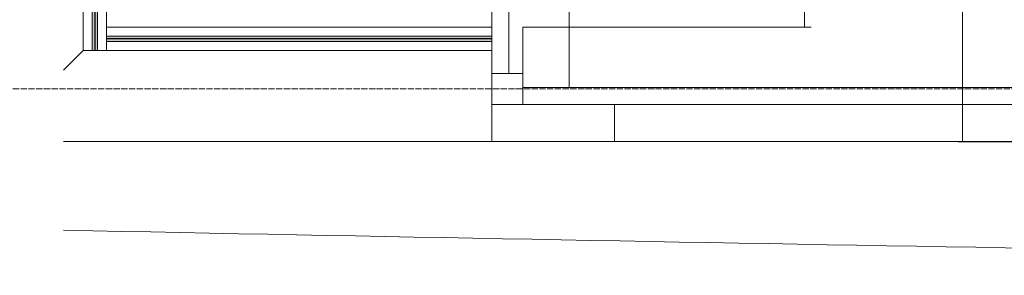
# Model space of a CAD drawing. Header units: millimetres. Extents: x 5617 to 113279, y 7718 to 199432.
# Tile 2 of 79: x 27545 to 30738, y 14796 to 15625. Entities that reach past the tile are written whole.
import ezdxf

# ---------------------------------------------------------------- set-up
doc = ezdxf.new("R2010")
doc.units = ezdxf.units.MM
doc.linetypes.add('ADSK_Линия сетки', pattern=[25, 20, -2.5, 0, -2.5])
for name, color, linetype, lineweight in [('Балясины', 7, 'Continuous', 30), ('Импосты витража', 7, 'Continuous', 18), ('Колонны', 7, 'Continuous', 18), ('Ограждение', 7, 'Continuous', 18), ('Оси', 7, 'Continuous', 9), ('Панели витража', 7, 'Continuous', 18), ('Перекрытия', 7, 'Continuous', 18), ('Поручни', 7, 'Continuous', 18), ('Форма', 7, 'Continuous', 18), ('Формообразующий элемент-перекрытие', 7, 'Continuous', 18)]:
    doc.layers.add(name, color=color, linetype=linetype, lineweight=lineweight)

# ---------------------------------------------------------------- blocks, each defined once
blk = doc.blocks.new('Ограждение - Ограждение-5832418-МКСС_К4_L15_51_600_')
at = {"layer": 'Ограждение', "lineweight": 5}
for points in [[(15850, 163), (15850, 171), (14600, 171), (14600, 163), (15711.2, 163)], [(15711.2, 154), (15850, 154), (15850, 162), (14600, 162), (14600, 154), (15398.7, 154)]]:
    blk.add_hatch(color=256, dxfattribs=at).paths.add_polyline_path(points)
at = {"layer": 'Поручни', "color": 253, "lineweight": 5, "true_color": 0xaaaaaa}
for p, q in [((14600, 200), (15850, 200)), ((14600, 171.5), (14600, 200)), ((15850, 171.5), (14600, 171.5)), ((15850, 171), (14600, 171)), ((14600, 171), (14600, 163)), ((14600, 163), (15850, 163)), ((15850, 162), (14600, 162)), ((14600, 162), (14600, 154)), ((15850, 163), (15850, 171)), ((15850, 154), (15850, 162)), ((14600, 154), (15850, 154)), ((15850, 153.5), (14600, 153.5)), ((14600, 125), (14600, 153.5)), ((15850, 125), (14600, 125))]:
    blk.add_line(p, q, dxfattribs=at)
blk = doc.blocks.new('Ограждение - 18Lx18W-7431883-МКСС_К4_L15_51_600_')
at = {"layer": 'Балясины', "color": 253, "lineweight": 5, "true_color": 0xaaaaaa}
for p, q in [((9, 9), (-9, 9)), ((-9, 9), (-9, -9)), ((9, -9), (9, 9)), ((-9, -9), (9, -9))]:
    blk.add_line(p, q, dxfattribs=at)
blk = doc.blocks.new('Ограждение - Ограждение-5832423-МКСС_К4_L15_51_600_')
at = {"layer": 'Ограждение', "lineweight": 5}
h = blk.add_hatch(color=256, dxfattribs=at)
h.paths.add_polyline_path([(14554, 125), (14562, 125), (14562, 1753.5), (14554, 1753.5), (14554, 380.3)])
h.paths.add_polyline_path([(14554, 1771.5), (14562, 1771.5), (14562, 3400), (14554, 3400)])
h = blk.add_hatch(color=256, dxfattribs=at)
h.paths.add_polyline_path([(14563, 125), (14571, 125), (14571, 1753.5), (14563, 1753.5), (14563, 380.3)])
h.paths.add_polyline_path([(14563, 1771.5), (14571, 1771.5), (14571, 3400), (14563, 3400)])
at = {"layer": 'Поручни', "color": 253, "lineweight": 5, "true_color": 0xaaaaaa}
for p, q in [((14525, 125), (14525, 3400)), ((14525, 3400), (14553.5, 3400)), ((14553.5, 1771.5), (14553.5, 3400)), ((14562, 3400), (14554, 3400)), ((14554, 3400), (14554, 1771.5)), ((14562, 1771.5), (14562, 3400)), ((14562, 3400), (14563, 3400)), ((14571, 3400), (14563, 3400)), ((14563, 3400), (14563, 1771.5)), ((14571, 1771.5), (14571, 3400)), ((14571.5, 1771.5), (14571.5, 3400)), ((14571.5, 3400), (14600, 3400)), ((14600, 3400), (14600, 171)), ((14553.5, 125), (14553.5, 1753.5)), ((14554, 1753.5), (14554, 125)), ((14562, 125), (14562, 1753.5)), ((14563, 1753.5), (14563, 125)), ((14571, 125), (14571, 1753.5)), ((14571.5, 125), (14571.5, 1753.5)), ((14600, 154), (14600, 125)), ((14553.5, 125), (14525, 125)), ((14554, 125), (14562, 125)), ((14563, 125), (14562, 125)), ((14563, 125), (14571, 125)), ((14600, 125), (14571.5, 125))]:
    blk.add_line(p, q, dxfattribs=at)
at = {"rotation": 180}
blk.add_blockref('Ограждение - 18Lx18W-7431883-МКСС_К4_L15_51_600_', (14562.5, 1762.5), dxfattribs=at)
blk = doc.blocks.new('System Panel - A_PAN_Glass-7511157-МКСС_К4_L15_51_600_')
at = {"layer": 'Панели витража', "color": 253, "lineweight": 5, "true_color": 0xaaaaaa}
for p, q in [((886.25, 55), (-886.25, 55)), ((-886.25, 55), (-886.25, 0)), ((886.25, 0), (886.25, 55)), ((-886.25, 0), (886.25, 0))]:
    blk.add_line(p, q, dxfattribs=at)
blk = doc.blocks.new('Rectangular Mullion - R_StandardFrame_50Wx250H-7304370-МКСС_К4_L15_51_600_')
at = {"layer": 'Импосты витража', "color": 253, "lineweight": 5, "true_color": 0xaaaaaa}
for p in [(98700, 15450), (99635.1, 15600)]:
    blk.add_line(p, (98700, 15600), dxfattribs=at)
blk = doc.blocks.new('Quad Corner Mullion - Q_0_100_-50-7508328-МКСС_К4_L15_51_600_')
at = {"layer": 'Импосты витража', "color": 253, "lineweight": 5, "true_color": 0xaaaaaa}
for p, q in [((0, 0), (-100, 0)), ((-100, 0), (-100, -100)), ((0, -100), (0, 0)), ((-100, -100), (0, -100))]:
    blk.add_line(p, q, dxfattribs=at)
blk = doc.blocks.new('A_OGR_PAN_Отлив - A_OGR_PAN_Отлив-6292368-МКСС_К4_L15_51_600_')
at = {"layer": 'Колонны', "color": 253, "lineweight": 5, "true_color": 0xaaaaaa}
for q in [(-750, 0), (-131.6, -120)]:
    blk.add_line((-750, -120), q, dxfattribs=at)
blk = doc.blocks.new('System Panel - A_PAN_Glass-7491648-МКСС_К4_L15_51_600_')
at = {"layer": 'Панели витража', "color": 253, "lineweight": 5, "true_color": 0xaaaaaa}
for p, q in [((720, 55), (-720, 55)), ((-720, 55), (-720, 0)), ((720, 0), (720, 55)), ((-720, 0), (720, 0))]:
    blk.add_line(p, q, dxfattribs=at)
blk = doc.blocks.new('Rectangular Mullion - R_StandardFrame_50Wx250H-7122652-МКСС_К4_L15_51_600_')
at = {"layer": 'Импосты витража', "color": 253, "lineweight": 5, "true_color": 0xaaaaaa}
for p in [(98655, 16890), (98850, 15405)]:
    blk.add_line(p, (98850, 16890), dxfattribs=at)
blk = doc.blocks.new('135_SLK_K4_AR_FCD_rvt-1-МКСС_К4_L15_51_600_')
at = {"layer": 'Колонны', "color": 253, "lineweight": 5, "true_color": 0xaaaaaa}
for p in [(98997.5, 15350), (98600, 15230)]:
    blk.add_line(p, (98997.5, 15230), dxfattribs=at)
at = {"layer": 'Перекрытия', "color": 253, "lineweight": 5, "true_color": 0xaaaaaa}
for p, q in [((97275, 15525), (97211.3, 15461.3)), ((98600, 15350), (98600, 15230)), ((98600, 15230), (97211.3, 15230))]:
    blk.add_line(p, q, dxfattribs=at)
at = {"layer": 'Форма', "color": 253, "lineweight": 9, "true_color": 0xaaaaaa}
blk.add_line((100125.7, 17730), (100125.7, 15230), dxfattribs=at)
at = {"layer": 'Форма', "color": 253, "lineweight": 5, "true_color": 0xaaaaaa}
blk.add_line((99615.9, 15230), (100125.7, 15230), dxfattribs=at)
at = {"layer": 'Форма', "color": 253, "lineweight": 9, "true_color": 0xaaaaaa}
blk.add_open_spline([(100125.7, 15230), (100238.5, 15230), (100464.4, 15229.7), (100803.9, 15228.6), (101087.2, 15227.1), (101314, 15225.6), (101484.1, 15224.4), (101654.2, 15223), (101880.6, 15220.9), (102117.5, 15218.5), (102297.8, 15216.4), (102364.9, 15215.6)], degree=3, knots=[-1, -1, -1, -1, -0.99074074, -0.98148148, -0.97222222, -0.96759259, -0.96296296, -0.95833333, -0.9537037, -0.94444444, -0.93894489, -0.93894489, -0.93894489, -0.93894489], dxfattribs=at)
at = {"layer": 'Форма', "color": 253, "lineweight": 5, "true_color": 0xaaaaaa}
blk.add_open_spline([(97211.3, 14941.9), (101233.2, 14861), (107002.1, 14772), (112942.2, 14812.1), (114515, 14829.1)], degree=3, knots=[33.834917, 33.834917, 33.834917, 33.834917, 55.669869, 63.590473, 63.590473, 63.590473, 63.590473], dxfattribs=at)
at = {"layer": 'Формообразующий элемент-перекрытие', "color": 253, "lineweight": 5, "true_color": 0xaaaaaa}
blk.add_line((99613.8, 15600), (99613.8, 17730), dxfattribs=at)
blk.add_open_spline([(100894.8, 15225), (100799.8, 15225.7), (100538.9, 15227.3), (100111.9, 15229.2), (99779.8, 15229.9), (99613.8, 15230)], degree=3, knots=[0.96555357, 0.96555357, 0.96555357, 0.96555357, 0.97321429, 0.98660714, 1, 1, 1, 1], dxfattribs=at)
at = {"layer": 'Импосты витража', "color": 253, "lineweight": 5, "true_color": 0xaaaaaa}
for name in ['Rectangular Mullion - R_StandardFrame_50Wx250H-7122652-МКСС_К4_L15_51_600_', 'Rectangular Mullion - R_StandardFrame_50Wx250H-7304370-МКСС_К4_L15_51_600_']:
    blk.add_blockref(name, (0, 0), dxfattribs=at)
at = {"layer": 'Импосты витража', "color": 253, "lineweight": 5, "true_color": 0xaaaaaa, "rotation": 180}
blk.add_blockref('Quad Corner Mullion - Q_0_100_-50-7508328-МКСС_К4_L15_51_600_', (98600, 15350), dxfattribs=at)
at = {"layer": 'Колонны', "color": 253, "lineweight": 5, "true_color": 0xaaaaaa}
blk.add_blockref('A_OGR_PAN_Отлив - A_OGR_PAN_Отлив-6292368-МКСС_К4_L15_51_600_', (99747.5, 15350), dxfattribs=at)
at = {"layer": 'Ограждение', "color": 253, "lineweight": 5, "true_color": 0xaaaaaa}
for name in ['Ограждение - Ограждение-5832423-МКСС_К4_L15_51_600_', 'Ограждение - Ограждение-5832418-МКСС_К4_L15_51_600_']:
    blk.add_blockref(name, (82750, 15400), dxfattribs=at)
at = {"layer": 'Панели витража', "color": 253, "lineweight": 5, "true_color": 0xaaaaaa, "rotation": 270}
blk.add_blockref('System Panel - A_PAN_Glass-7491648-МКСС_К4_L15_51_600_', (98600, 16170), dxfattribs=at)
at = {"layer": 'Панели витража', "color": 253, "lineweight": 5, "true_color": 0xaaaaaa}
blk.add_blockref('System Panel - A_PAN_Glass-7511157-МКСС_К4_L15_51_600_', (99586.3, 15350), dxfattribs=at)

msp = doc.modelspace()

# ---------------------------------------------------------------- linework, layer by layer
at = {"layer": 'Оси', "linetype": 'ADSK_Линия сетки'}
msp.add_line((67226.3, 15400), (25128.4, 15400), dxfattribs=at)

# ---------------------------------------------------------------- block references
at = {"lineweight": 5}
msp.add_blockref('135_SLK_K4_AR_FCD_rvt-1-МКСС_К4_L15_51_600_', (-69523.7, 0), dxfattribs=at)

doc.saveas('drawing.dxf')
